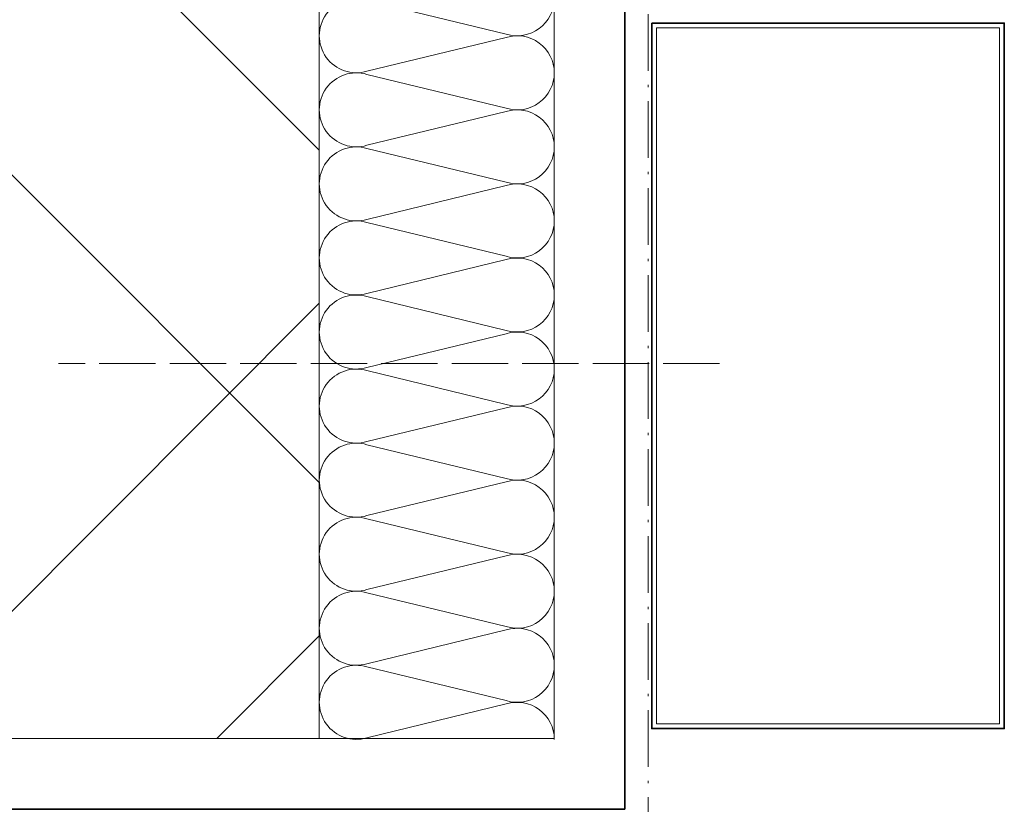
# Model space of a CAD drawing. Header units: inches. Extents: x -96941 to 10978768, y -673 to 1070890.
# Tile 28 of 256: x 55529 to 55738, y 3381 to 3548. Entities that reach past the tile are written whole.
import ezdxf

# ---------------------------------------------------------------- set-up
doc = ezdxf.new("R2010")
doc.units = ezdxf.units.IN
doc.linetypes.add('ACAD_ISO02W100', pattern=[15, 12, -3])
doc.linetypes.add('ACAD_ISO10W100', pattern=[18.5, 12, -3, 0.5, -3])
for name, color, linetype, lineweight in [('!_A_01_TENKÁ', 8, 'Continuous', 13), ('!_A_03_ČIARKOVANÁ', 41, 'ACAD_ISO02W100', 13), ('!_A_04_BODKOČIARKOVANÁ', 30, 'ACAD_ISO10W100', 13), ('!_A_23_ŠRAFY', 252, 'Continuous', 9)]:
    doc.layers.add(name, color=color, linetype=linetype, lineweight=lineweight)
doc.layers.add('!_A_52_NOVÉ KCIE', color=7, linetype='Continuous', lineweight=13, true_color=0xa30000)

# ---------------------------------------------------------------- blocks, each defined once
blk = doc.blocks.new('*U1426')
at = {"flags": 128}
for points in [[(-575.46, 0, 0.505403), (-594.56, -25.93), (-576.31, -101.23, -1.345402), (-614.61, -101.23), (-596.36, -25.93, 0.505403), (-615.46, 0)], [(-535.46, 0, 0.505403), (-554.56, -25.93), (-536.31, -101.23, -1.345402), (-574.61, -101.23), (-556.36, -25.93, 0.505403), (-575.46, 0)], [(-495.46, 0, 0.505403), (-514.56, -25.93), (-496.31, -101.23, -1.345402), (-534.61, -101.23), (-516.36, -25.93, 0.505403), (-535.46, 0)], [(-455.46, 0, 0.505403), (-474.56, -25.93), (-456.31, -101.23, -1.345402), (-494.61, -101.23), (-476.36, -25.93, 0.505403), (-495.46, 0)], [(-415.46, 0, 0.505403), (-434.56, -25.93), (-416.31, -101.23, -1.345402), (-454.61, -101.23), (-436.36, -25.93, 0.505403), (-455.46, 0)], [(-375.46, 0, 0.505403), (-394.56, -25.93), (-376.31, -101.23, -1.345402), (-414.61, -101.23), (-396.36, -25.93, 0.505403), (-415.46, 0)], [(-335.46, 0, 0.505403), (-354.56, -25.93), (-336.31, -101.23, -1.345402), (-374.61, -101.23), (-356.36, -25.93, 0.505403), (-375.46, 0)], [(-295.46, 0, 0.505403), (-314.56, -25.93), (-296.31, -101.23, -1.345402), (-334.61, -101.23), (-316.36, -25.93, 0.505403), (-335.46, 0)], [(-255.46, 0, 0.505403), (-274.56, -25.93), (-256.31, -101.23, -1.345402), (-294.61, -101.23), (-276.36, -25.93, 0.505403), (-295.46, 0)], [(-215.46, 0, 0.505403), (-234.56, -25.93), (-216.31, -101.23, -1.345402), (-254.61, -101.23), (-236.36, -25.93, 0.505403), (-255.46, 0)], [(-175.46, 0, 0.505403), (-194.56, -25.93), (-176.31, -101.23, -1.345402), (-214.61, -101.23), (-196.36, -25.93, 0.505403), (-215.46, 0)], [(-135.46, 0, 0.505403), (-154.56, -25.93), (-136.31, -101.23, -1.345402), (-174.61, -101.23), (-156.36, -25.93, 0.505403), (-175.46, 0)], [(-95.46, 0, 0.505403), (-114.56, -25.93), (-96.31, -101.23, -1.345402), (-134.61, -101.23), (-116.36, -25.93, 0.505403), (-135.46, 0)], [(-55.46, 0, 0.505403), (-74.56, -25.93), (-56.31, -101.23, -1.345402), (-94.61, -101.23), (-76.36, -25.93, 0.505403), (-95.46, 0)], [(-15.46, 0, 0.505403), (-34.56, -25.93), (-16.31, -101.23, -1.345402), (-54.61, -101.23), (-36.36, -25.93, 0.505403), (-55.46, 0)]]:
    blk.add_lwpolyline(points, format="xyb", dxfattribs=at)

msp = doc.modelspace()

# ---------------------------------------------------------------- hatches: boundary and pattern name
at = {"layer": '!_A_23_ŠRAFY', "true_color": 0xa30000}
h = msp.add_hatch(dxfattribs=at)
h.set_pattern_fill('ZDIVO-VYS_PEV', color=14, scale=50)
h.set_pattern_definition([(45, (5722.54, -69504.64), (-106.06602, 106.06602), []), (45, (5793.25, -69504.64), (-106.06602, 106.06602), []), (135, (5722.54, -69504.64), (-106.06602, -106.06602), []), (135, (5793.25, -69504.64), (-106.06602, -106.06602), [])])
edge = h.paths.add_edge_path(flags=16)
edge.add_arc((55322.735, 4183.404), 110, 0, 360)
h.paths.add_polyline_path([(55212.735, 7543.404), (55592.735, 7543.404), (55592.735, 3395.404), (55212.735, 3395.404), (55212.735, 4093.404)])

# ---------------------------------------------------------------- linework, layer by layer
at = {"layer": '!_A_01_TENKÁ', "color": 14, "true_color": 0xa30000}
for points in [[(55212.735, 7673.404), (55212.735, 3395.404), (55592.735, 3395.404)], [(55592.735, 7543.404), (55592.735, 3395.404)]]:
    msp.add_lwpolyline(points, dxfattribs=at)
at = {"layer": '!_A_03_ČIARKOVANÁ', "color": 14, "true_color": 0xa30000}
for points in [[(55657.735, 7543.404), (55657.735, 3382.42)], [(55677.911, 3475.118), (55537.217, 3475.118)]]:
    msp.add_lwpolyline(points, dxfattribs=at)
at = {"layer": '!_A_04_BODKOČIARKOVANÁ'}
msp.add_lwpolyline([(55662.735, 3993.404), (55662.735, 1593.404), (51650.93, 1593.404)], dxfattribs=at)
at = {"layer": '!_A_52_NOVÉ KCIE', "lineweight": 35}
msp.add_lwpolyline([(55197.735, 7673.404), (55197.735, 3380.404), (55657.735, 3380.404), (55657.735, 3630.338)], dxfattribs=at)
at = {"layer": '!_A_52_NOVÉ KCIE'}
for points in [[(55592.735, 3395.404), (55642.735, 3395.404), (55642.735, 3631.444), (55592.735, 3631.444)], [(55664.488, 3546.521), (55737.488, 3546.521), (55737.488, 3398.521), (55664.488, 3398.521)]]:
    msp.add_lwpolyline(points, close=True, dxfattribs=at)
at = {"layer": '!_A_52_NOVÉ KCIE', "lineweight": 35}
msp.add_lwpolyline([(55663.488, 3547.521), (55738.488, 3547.521), (55738.488, 3397.521), (55663.488, 3397.521)], close=True, dxfattribs=at)

# ---------------------------------------------------------------- block references
at = {"layer": '!_A_52_NOVÉ KCIE', "color": 14, "true_color": 0xa30000, "xscale": 0.3937007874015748, "yscale": 0.3937007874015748, "zscale": 0.3937007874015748, "rotation": 270}
msp.add_blockref('*U1426', (55642.735, 3389.136), dxfattribs=at)

doc.saveas('drawing.dxf')
